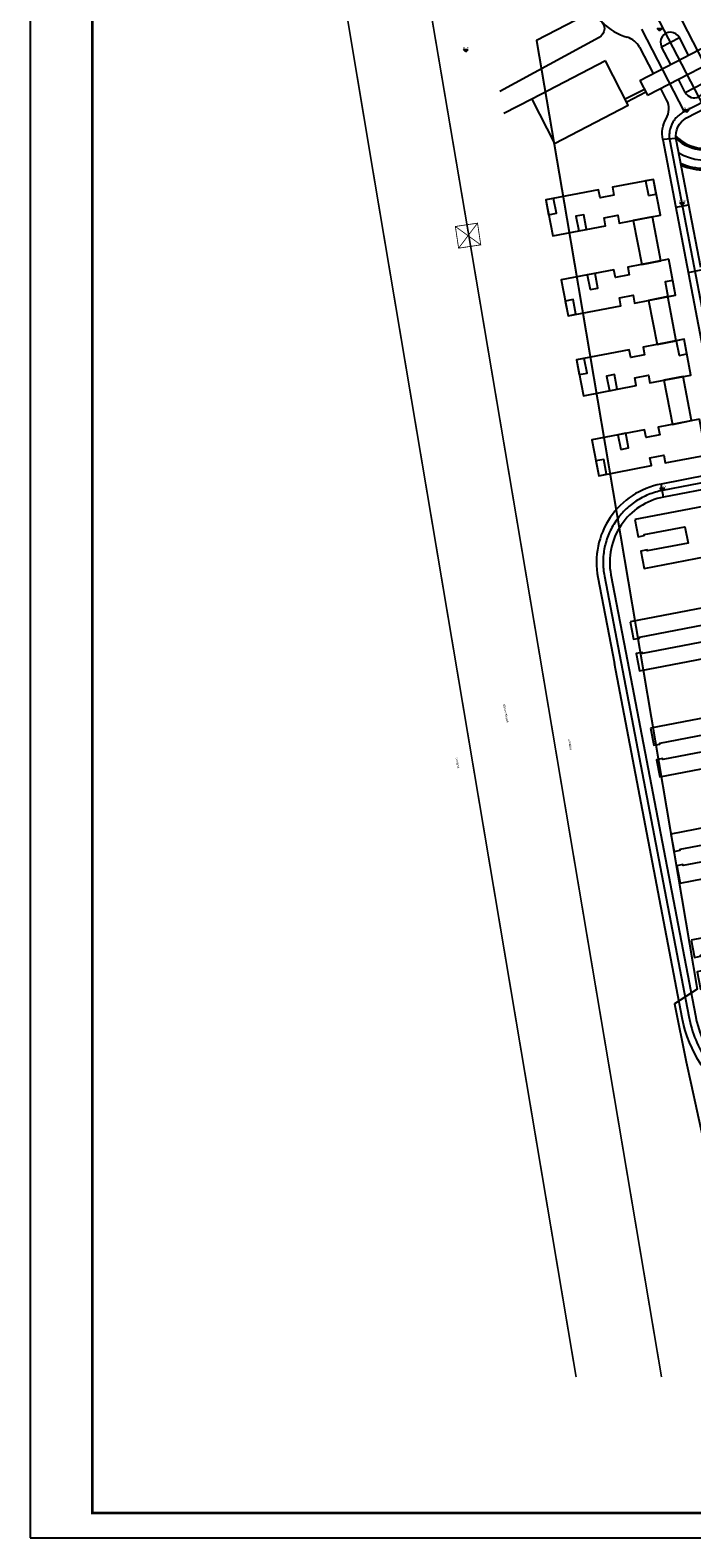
# Model space of a CAD drawing. Extents: x 38389316 to 38392219, y 2477539 to 2480586.
# Tile 20 of 43: x 38389316 to 38389714, y 2479219 to 2480126. Entities that reach past the tile are written whole.
import ezdxf

# ---------------------------------------------------------------- set-up
doc = ezdxf.new("R2010")
doc.units = 0
doc.header["$LTSCALE"] = 1000
doc.header["$MEASUREMENT"] = 0
doc.linetypes.add('CENTER2', pattern=[1.125, 0.75, -0.125, 0.125, -0.125])
doc.linetypes.add('DASH', pattern=[0.35, 0.25, -0.1])
doc.layers.get('0').update_dxf_attribs({"linetype": 'CONTINUOUS'})
for name, color, linetype in [('110kv高压线', 181, 'CONTINUOUS'), ('DIM_ELEV', 8, 'CONTINUOUS'), ('DIM_SYMB', 3, 'CONTINUOUS'), ('PUB_TITLE', 4, 'CONTINUOUS'), ('u-road', 4, 'CONTINUOUS'), ('YD_地块界线', 7, 'CONTINUOUS'), ('建筑轮廓', 2, 'CONTINUOUS'), ('路中线', 7, 'CENTER2'), ('道路', 33, 'CONTINUOUS')]:
    doc.layers.add(name, color=color, linetype=linetype)
doc.styles.add('-宋体', font='txt', dxfattribs={"width": 0.8})
doc.styles.add('宋体', font='txt', dxfattribs={"width": 0.8, "height": 8})

# ---------------------------------------------------------------- blocks, each defined once
blk = doc.blocks.new('hyvahavb')
at = {"layer": 'DIM_ELEV'}
blk.add_hatch(color=8, dxfattribs=at).paths.add_polyline_path([(-173.2, -4360.8), (-182.2, -4351.8), (-164.2, -4351.8)])
at = {"layer": 'DIM_ELEV', "color": 8}
for p, q in [((-173.2, -4360.8), (-182.2, -4351.8)), ((-182.2, -4351.8), (-164.2, -4351.8)), ((-173.2, -4360.8), (-164.2, -4351.8))]:
    blk.add_line(p, q, dxfattribs=at)
blk = doc.blocks.new('202210211F')
at = {"layer": '110kv高压线', "color": 8, "const_width": 1}
for points, elevation in [([(38391770.99, 2482659.03), (38391860.92, 2482121), (38391913.69, 2481807.85), (38391984.23, 2481389.28)], 34.78), ([(38392035.66, 2481389.28), (38391948.22, 2481907.1), (38391919.6, 2482076.45), (38391820.57, 2482659.03)], 36.3)]:
    blk.add_lwpolyline(points, dxfattribs=dict(at, elevation=elevation))
at = {"layer": '110kv高压线', "color": 8, "const_width": 0.5}
blk.add_lwpolyline([(38391926.79, 2482070.9), (38391913.45, 2482068.9), (38391911.49, 2482081.96), (38391924.84, 2482083.96)], close=True, dxfattribs=at)
for points in [[(38391924.84, 2482083.96), (38391913.45, 2482068.9)], [(38391911.49, 2482081.96), (38391926.79, 2482070.9)]]:
    blk.add_lwpolyline(points, dxfattribs=at)
at = {"layer": 'u-road', "color": 8}
blk.add_line((38392022.39, 2482189.81), (38392030.59, 2482173.99), dxfattribs=at)
at = {"layer": 'u-road', "color": 8, "flags": 128}
for points in [[(38392035.72, 2482190.16), (38392046.38, 2482195.68)], [(38392051.9, 2482185.03), (38392046.38, 2482195.68)], [(38392041.24, 2482179.51), (38392035.72, 2482190.16)], [(38392049.98, 2482162.64), (38392045.84, 2482170.63)], [(38392049.98, 2482162.64), (38392060.64, 2482168.16)], [(38392044.42, 2482134.94), (38392036.38, 2482134.33)], [(38392044.19, 2482093.58), (38392052.05, 2482095.08)], [(38392051.72, 2482054.28), (38392059.58, 2482055.79)], [(38392036.92, 2481919.07), (38392035.41, 2481926.93)]]:
    blk.add_lwpolyline(points, dxfattribs=at)
for points in [[(38392059.31, 2482057.19), (38392044.51, 2482134.37, -0.332041), (38392050.78, 2482147.29), (38392137.98, 2482192.45, -0.356792), (38392152.85, 2482189.32), (38392210.58, 2482117.61)], [(38392036.38, 2482134.33, -0.180293), (38392038.47, 2482146.73, 0.255869), (38392038.74, 2482158.25), (38392035.18, 2482165.11)], [(38392036.38, 2482134.33), (38392072.44, 2481946.25, -0.414214), (38392062.91, 2481932.2), (38392035.41, 2481926.93, 0.414214), (38391997.31, 2481870.75), (38392007.27, 2481818.8)], [(38392080.96, 2481901.78), (38392077.33, 2481920.71, 0.414214), (38392070.31, 2481925.48), (38392036.92, 2481919.07, 0.414214), (38392005.17, 2481872.26), (38392015.13, 2481820.31)], [(38392015.13, 2481820.31), (38392056.02, 2481607.03, 0.414214), (38392137.95, 2481551.46), (38392181.31, 2481559.77, 0.565674), (38392184.85, 2481569.43), (38392133.44, 2481633.29)], [(38392201.18, 2481555.44), (38392139.45, 2481543.6, -0.414214), (38392048.16, 2481605.52), (38392007.27, 2481818.8)]]:
    blk.add_lwpolyline(points, format="xyb", dxfattribs=at)
at = {"layer": 'u-road', "color": 8}
for centre, radius, start, end in [((38392023.57, 2482226.67), 32, 223.20699, 254.39448), ((38392011.74, 2482184.29), 12, 27.38037, 74.39448), ((38392041.05, 2482192.92), 6, 27.38037, 207.38037), ((38392055.31, 2482165.4), 6, 207.38037, 27.38037)]:
    blk.add_arc(centre, radius, start, end, dxfattribs=at)
at = {"layer": 'YD_地块界线', "color": 8, "flags": 128}
blk.add_lwpolyline([(38392169.65, 2482302.32), (38391960.43, 2482193.96), (38391978.55, 2482086.79), (38392057.12, 2481622.87), (38392043.47, 2481614.08), (38392050.55, 2481579.17), (38392053.59, 2481565.46), (38392097.95, 2481361.93)], dxfattribs=at)
at = {"layer": '建筑轮廓', "color": 8, "flags": 128}
for points in [[(38392022.59, 2482169.85), (38392079.42, 2482199.28)], [(38392027.19, 2482160.97), (38392084.02, 2482190.4)], [(38392022.59, 2482169.85), (38392027.19, 2482160.97)]]:
    blk.add_lwpolyline(points, dxfattribs=at)
for points in [[(38392001.85, 2482181.63), (38391957.45, 2482158.64), (38391971.25, 2482132), (38392015.65, 2482154.99), (38392001.85, 2482181.63)], [(38392030.79, 2482110.34), (38392006.04, 2482105.6), (38392006.95, 2482100.88), (38391998.7, 2482099.3), (38391997.79, 2482104.01), (38391965.97, 2482097.91), (38391970.12, 2482076.31), (38392001.94, 2482082.41), (38392001.03, 2482087.12), (38392009.28, 2482088.7), (38392010.19, 2482083.99), (38392034.94, 2482088.73)], [(38392027.77, 2482100.6), (38392032.49, 2482101.5), (38392030.79, 2482110.34), (38392026.08, 2482109.44)], [(38391967.67, 2482089.07), (38391972.38, 2482089.98), (38391970.69, 2482098.82), (38391965.97, 2482097.91)], [(38391985.83, 2482079.32), (38391990.54, 2482080.22), (38391988.85, 2482089.06), (38391984.14, 2482088.16)], [(38392030.22, 2482087.83), (38392018.63, 2482085.61), (38392023.72, 2482059.09), (38392035.31, 2482061.31)], [(38392040.02, 2482062.22), (38392015.27, 2482057.47), (38392016.17, 2482052.76), (38392007.93, 2482051.18), (38392007.02, 2482055.89), (38391975.2, 2482049.79), (38391979.34, 2482028.18), (38392011.16, 2482034.28), (38392010.26, 2482039), (38392018.51, 2482040.58), (38392019.41, 2482035.87), (38392044.16, 2482040.61)], [(38391992.61, 2482043.96), (38391997.32, 2482044.87), (38391995.63, 2482053.71), (38391990.91, 2482052.8)], [(38392039.45, 2482039.71), (38392044.16, 2482040.61), (38392042.47, 2482049.45), (38392037.75, 2482048.55)], [(38391979.34, 2482028.18), (38391984.06, 2482029.09), (38391982.36, 2482037.93), (38391977.65, 2482037.02)], [(38392039.45, 2482039.71), (38392027.86, 2482037.49), (38392032.94, 2482010.97), (38392044.53, 2482013.19)], [(38392049.25, 2482014.09), (38392024.5, 2482009.35), (38392025.4, 2482004.64), (38392017.15, 2482003.05), (38392016.25, 2482007.77), (38391984.43, 2482001.67), (38391988.57, 2481980.06), (38392020.39, 2481986.16), (38392019.49, 2481990.88), (38392027.74, 2481992.46), (38392028.64, 2481987.74), (38392053.39, 2481992.49)], [(38392046.23, 2482004.35), (38392050.94, 2482005.26), (38392049.25, 2482014.09), (38392044.53, 2482013.19)], [(38391986.12, 2481992.83), (38391990.84, 2481993.73), (38391989.14, 2482002.57), (38391984.43, 2482001.67)], [(38392004.28, 2481983.07), (38392009, 2481983.98), (38392007.3, 2481992.82), (38392002.59, 2481991.91)], [(38392048.68, 2481991.58), (38392037.09, 2481989.36), (38392042.17, 2481962.85), (38392053.76, 2481965.07)], [(38392058.47, 2481965.97), (38392033.72, 2481961.23), (38392034.63, 2481956.51), (38392026.38, 2481954.93), (38392025.47, 2481959.64), (38391993.65, 2481953.54), (38391997.8, 2481931.94), (38392029.62, 2481938.04), (38392028.71, 2481942.75), (38392036.96, 2481944.33), (38392037.87, 2481939.62), (38392062.62, 2481944.36)], [(38392011.06, 2481947.72), (38392015.78, 2481948.62), (38392014.08, 2481957.46), (38392009.37, 2481956.56)], [(38391997.8, 2481931.94), (38392002.51, 2481932.84), (38392000.82, 2481941.68), (38391996.1, 2481940.78)], [(38392019.55, 2481905.56), (38392021.55, 2481895.15), (38392025.28, 2481895.87), (38392025.17, 2481896.46), (38392049.72, 2481901.16), (38392051.6, 2481891.34), (38392027.05, 2481886.63), (38392026.94, 2481887.22), (38392023.21, 2481886.51), (38392025.2, 2481876.1), (38392074.9, 2481885.63), (38392072.9, 2481896.04), (38392069.36, 2481895.36), (38392069.48, 2481894.77), (38392063.98, 2481893.71), (38392062.09, 2481903.54), (38392067.59, 2481904.59), (38392067.71, 2481904), (38392071.24, 2481904.68), (38392069.25, 2481915.09)], [(38392016.72, 2481843.86), (38392018.72, 2481833.45), (38392022.45, 2481834.17), (38392022.33, 2481834.76), (38392061.03, 2481842.18), (38392062.91, 2481832.36), (38392024.22, 2481824.94), (38392024.1, 2481825.53), (38392020.37, 2481824.81), (38392022.37, 2481814.4), (38392086.21, 2481826.64), (38392084.21, 2481837.05), (38392080.67, 2481836.37), (38392080.79, 2481835.78), (38392075.29, 2481834.73), (38392073.4, 2481844.55), (38392078.9, 2481845.6), (38392079.02, 2481845.02), (38392082.55, 2481845.69), (38392080.56, 2481856.1)], [(38392028.96, 2481780.03), (38392030.95, 2481769.62), (38392034.69, 2481770.33), (38392034.57, 2481770.92), (38392073.27, 2481778.34), (38392075.15, 2481768.52), (38392036.46, 2481761.1), (38392036.34, 2481761.69), (38392032.61, 2481760.97), (38392034.61, 2481750.56), (38392098.44, 2481762.8), (38392096.45, 2481773.21), (38392092.91, 2481772.54), (38392093.03, 2481771.95), (38392087.53, 2481770.89), (38392085.64, 2481780.71), (38392091.14, 2481781.77), (38392091.26, 2481781.18), (38392094.79, 2481781.86), (38392092.8, 2481792.27)], [(38392041.2, 2481716.19), (38392043.19, 2481705.78), (38392046.93, 2481706.49), (38392046.81, 2481707.08), (38392071.37, 2481711.79), (38392073.25, 2481701.97), (38392048.7, 2481697.26), (38392048.58, 2481697.85), (38392044.85, 2481697.14), (38392046.85, 2481686.73), (38392096.54, 2481696.25), (38392094.55, 2481706.66), (38392091.01, 2481705.99), (38392091.12, 2481705.4), (38392085.62, 2481704.34), (38392083.74, 2481714.16), (38392089.24, 2481715.22), (38392089.35, 2481714.63), (38392092.89, 2481715.31), (38392090.89, 2481725.72)], [(38392053.44, 2481652.35), (38392055.43, 2481641.94), (38392059.17, 2481642.66), (38392059.05, 2481643.25), (38392083.61, 2481647.95), (38392085.49, 2481638.13), (38392060.94, 2481633.43), (38392060.82, 2481634.01), (38392057.09, 2481633.3), (38392059.09, 2481622.89), (38392108.78, 2481632.42), (38392106.79, 2481642.83), (38392103.25, 2481642.15), (38392103.36, 2481641.56), (38392097.86, 2481640.51), (38392095.98, 2481650.33), (38392101.48, 2481651.38), (38392101.59, 2481650.79), (38392105.13, 2481651.47), (38392103.13, 2481661.88)]]:
    blk.add_lwpolyline(points, close=True, dxfattribs=at)
at = {"layer": '路中线', "color": 8, "ltscale": 20, "flags": 128}
blk.add_lwpolyline([(38392208.56, 2481869.49), (38392023.57, 2482226.67)], dxfattribs=at)
at = {"layer": '路中线', "color": 8, "linetype": 'DASH', "ltscale": 4, "flags": 128}
for points in [[(38392044.84, 2482211.7), (38392070.56, 2482162.03)], [(38392023.53, 2482200.67), (38392049.25, 2482151)]]:
    blk.add_lwpolyline(points, dxfattribs=at)
for points in [[(38392155.96, 2482191.82, 0.356792), (38392136.14, 2482196), (38392048.94, 2482150.84, 0.332041), (38392040.59, 2482133.62), (38392079.38, 2481931.29)], [(38392069.56, 2481929.4), (38392036.17, 2481923, 0.414214), (38392001.24, 2481871.5), (38392052.09, 2481606.27, 0.414214), (38392138.7, 2481547.53), (38392199.45, 2481559.18)]]:
    blk.add_lwpolyline(points, format="xyb", dxfattribs=at)
at = {"layer": '道路', "color": 8, "flags": 128}
blk.add_lwpolyline([(38391998.38, 2482206.14), (38391998.38, 2482206.14, -0.57735), (38391998.11, 2482195.75), (38391938.19, 2482163.18)], format="xyb", dxfattribs=at)
for points in [[(38391957.45, 2482158.64), (38391940.72, 2482149.97)], [(38392025.35, 2482164.52), (38392013.81, 2482158.54)], [(38392026.27, 2482162.75), (38392014.73, 2482156.77)]]:
    blk.add_lwpolyline(points, dxfattribs=at)
at = {"layer": '道路', "color": 8}
for radius, start, end in [(24, 223.37427, 27.38037), (25, 226.12583, 27.38037), (31, 239.64104, 341.74253), (36, 246.28817, 340.23019), (37, 247.34836, 340.23019)]:
    blk.add_arc((38392061.75, 2482152.96), radius, start, end, dxfattribs=at)
at = {"layer": 'DIM_ELEV', "color": 8, "xscale": 0.16, "yscale": 0.16, "zscale": 0.16}
for p in [(38392062.22, 2482897.48), (38391945.56, 2482884.79), (38392078.51, 2482848.46), (38392075.8, 2482792.52), (38392063.87, 2482620.73)]:
    blk.add_blockref('hyvahavb', p, dxfattribs=at)
at = {"layer": 'DIM_ELEV', "color": 8, "style": '-宋体', "width": 0.8}
for s, p in [('11.98', (38391915.98, 2482188.9, 2.86)), ('14.00', (38392049.03, 2482152.51)), ('16.00', (38392046.32, 2482096.56)), ('21.00', (38392034.56, 2481924.85))]:
    blk.add_text(s, height=1.2, dxfattribs=at).set_placement(p)
at = {"layer": 'DIM_SYMB', "color": 8, "char_height": 1, "width": 252.2093, "attachment_point": 4, "style": '宋体'}
for s, insert, rotation in [('规划110kV高压线走廊', (38391940.8, 2481794.24), 280.59255), ('110kV高压线', (38391979.95, 2481773.32), 279.1273), ('110kV高压线', (38391912.04, 2481762.33), 280.42862)]:
    blk.add_mtext(s, dxfattribs=dict(at, insert=insert, rotation=rotation))

msp = doc.modelspace()

# ---------------------------------------------------------------- linework, layer by layer
at = {"layer": 'PUB_TITLE'}
msp.add_lwpolyline([(38389315.97, 2479218.81), (38391099.47, 2479218.81), (38391099.47, 2480480.31), (38389315.97, 2480480.31)], close=True, dxfattribs=at)
at = {"layer": 'PUB_TITLE', "const_width": 1.5}
msp.add_lwpolyline([(38389353.47, 2479233.81), (38391084.47, 2479233.81), (38391084.47, 2480465.31), (38389353.47, 2480465.31)], close=True, dxfattribs=at)

# ---------------------------------------------------------------- block references
msp.add_blockref('202210211F', (-2339.44, -2073.7))

doc.saveas('drawing.dxf')
